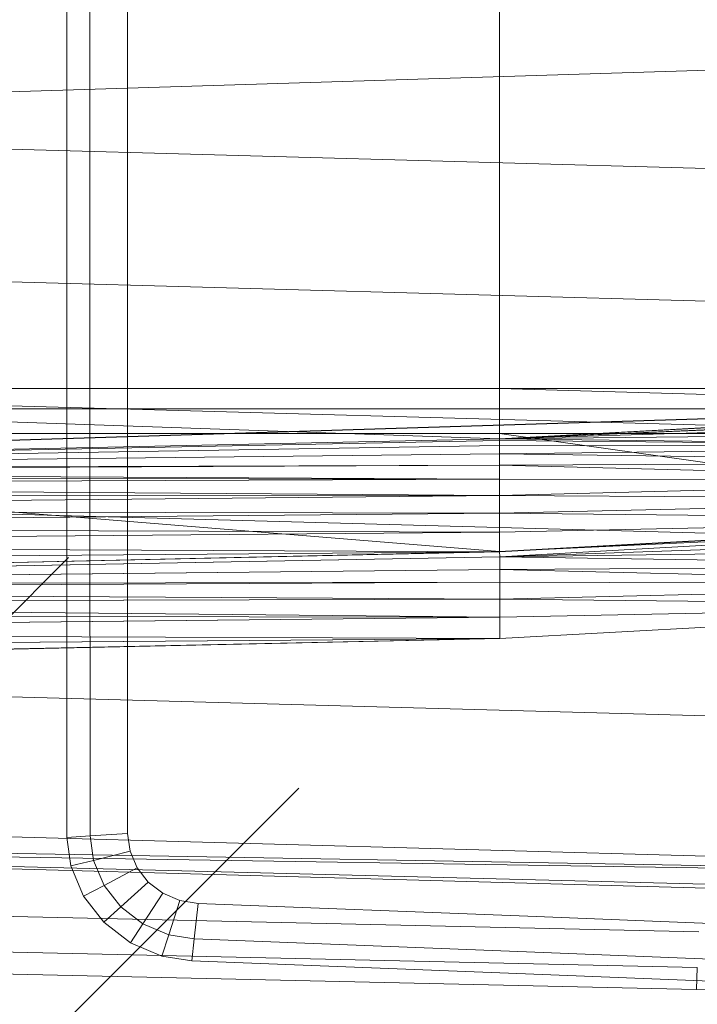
# Model space of a CAD drawing. Header units: metres. Extents: x 397.7 to 427.5, y 12.7 to 28.4.
# Tile 88 of 128: x 407.744 to 407.874, y 27.046 to 27.235. Entities that reach past the tile are written whole.
import ezdxf

# ---------------------------------------------------------------- set-up
doc = ezdxf.new("R2010")
doc.units = ezdxf.units.M
doc.layers.add('A-DETL-____-MBND', color=7, linetype='Continuous', lineweight=18)
doc.layers.add('A-DETL-GENF-OTLN', color=7, linetype='Continuous', lineweight=18)

# ---------------------------------------------------------------- blocks, each defined once
blk = doc.blocks.new('Family - Inodor P5-151237-08_ENLLUMENAT_P5')
at = {"layer": 'A-DETL-____-MBND', "color": 253, "true_color": 0xaaaaaa}
for p, q in [((0.19876, 0.12377), (0.19876, 0.27623)), ((0.19876, 0.12377), (0.19876, 0.27623)), ((0.2032, 0.12377), (0.2032, 0.27623)), ((0.2032, 0.12377), (0.2032, 0.27623)), ((0.2104, 0.27622), (0.2104, 0.12377)), ((0.2104, 0.27622), (0.2104, 0.12377)), ((0.2104, 0.27622), (0.2104, 0.12377)), ((0.2104, 0.12377), (0.2104, 0.27622)), ((0.28176, 0.13288), (0.28176, 0.26697)), ((0.28176, 0.13288), (0.28176, 0.26697)), ((0.28176, 0.26697), (0.28176, 0.13288)), ((0.28176, 0.13288), (0.28176, 0.26697)), ((0.51095, 0.19991), (0.00127, 0.18393)), ((0.51095, 0.16986), (0.00127, 0.18393)), ((0.51095, 0.14444), (0.00127, 0.15852)), ((0.51095, 0.12067), (0.00127, 0.13475)), ((0.52327, 0.1334), (0.00127, 0.11723)), ((0.28176, 0.13288), (0.00186, 0.13288)), ((0.28176, 0.13288), (0.00186, 0.13288)), ((0.28176, 0.12326), (0.00186, 0.13288)), ((0.28176, 0.12326), (0.00186, 0.13288)), ((0.00186, 0.13288), (0.28176, 0.13288)), ((0.28176, 0.13288), (0.00186, 0.13288)), ((0.00187, 0.11726), (0.52327, 0.1334)), ((0.00187, 0.11726), (0.52327, 0.1334)), ((0.00187, 0.11726), (0.51154, 0.13288)), ((0.00187, 0.11726), (0.51154, 0.13288)), ((0.39665, 0.13288), (0.28176, 0.13288)), ((0.28176, 0.13288), (0.28176, 0.12326)), ((0.39665, 0.1296), (0.28176, 0.13288)), ((0.39665, 0.13288), (0.28176, 0.13288)), ((0.39665, 0.1296), (0.28176, 0.13288)), ((0.28176, 0.12326), (0.28176, 0.13288)), ((0.28176, 0.12326), (0.51154, 0.13288)), ((0.28176, 0.12326), (0.51154, 0.13288)), ((0.28176, 0.13288), (0.39665, 0.13288)), ((0.28176, 0.13288), (0.28176, 0.12899)), ((0.39665, 0.13288), (0.28176, 0.13288)), ((0.28176, 0.12899), (0.28176, 0.13288)), ((0.00186, 0.12899), (0.28176, 0.12899)), ((0.28176, 0.12899), (0.00186, 0.12899)), ((0.39665, 0.1296), (0.28176, 0.12326)), ((0.28176, 0.12326), (0.39665, 0.1296)), ((0.28176, 0.12326), (0.39665, 0.1296)), ((0.28176, 0.12326), (0.39665, 0.1296)), ((0.39665, 0.12929), (0.28176, 0.12326)), ((0.28176, 0.12326), (0.39665, 0.12929)), ((0.28176, 0.12899), (0.39665, 0.12899)), ((0.28176, 0.12899), (0.28176, 0.12431)), ((0.39665, 0.12899), (0.28176, 0.12899)), ((0.28176, 0.12431), (0.28176, 0.12899)), ((0.39665, 0.12831), (0.28176, 0.12326)), ((0.28176, 0.12326), (0.39665, 0.12831)), ((0.39665, 0.12671), (0.28176, 0.12326)), ((0.28176, 0.12326), (0.39665, 0.12671)), ((0.00186, 0.12431), (0.28176, 0.12431)), ((0.28176, 0.12431), (0.00186, 0.12431)), ((0.28175, 0.10165), (0.00186, 0.12431)), ((0.28175, 0.10165), (0.00186, 0.12431)), ((0.28176, 0.12326), (0.00187, 0.11726)), ((0.00187, 0.11726), (0.28176, 0.12326)), ((0.00187, 0.11726), (0.28176, 0.12326)), ((0.00187, 0.11726), (0.28176, 0.12326)), ((0.28176, 0.12295), (0.00187, 0.11726)), ((0.00187, 0.11726), (0.28176, 0.12295)), ((0.1988, 0.04683), (0.19876, 0.12377)), ((0.1988, 0.04683), (0.19876, 0.12377)), ((0.20325, 0.0471), (0.2032, 0.12377)), ((0.20325, 0.0471), (0.2032, 0.12377)), ((0.2104, 0.12377), (0.21044, 0.04754)), ((0.2104, 0.12377), (0.21044, 0.04754)), ((0.2104, 0.12377), (0.21044, 0.04754)), ((0.21044, 0.04754), (0.2104, 0.12377)), ((0.28176, 0.12431), (0.28175, 0.10165)), ((0.28175, 0.10165), (0.28176, 0.12431)), ((0.39665, 0.12454), (0.28176, 0.12326)), ((0.28176, 0.12326), (0.39665, 0.12454)), ((0.28176, 0.12431), (0.39665, 0.12431)), ((0.39665, 0.12431), (0.28176, 0.12431)), ((0.39665, 0.10799), (0.28176, 0.12431)), ((0.39665, 0.10799), (0.28176, 0.12431)), ((0.39665, 0.12186), (0.28176, 0.12326)), ((0.39665, 0.12186), (0.28176, 0.12326)), ((0.28176, 0.12295), (0.28176, 0.12326)), ((0.28176, 0.12295), (0.28176, 0.12326)), ((0.39665, 0.12186), (0.28176, 0.12295)), ((0.39665, 0.12186), (0.28176, 0.12295)), ((0.28176, 0.12197), (0.28176, 0.12295)), ((0.28176, 0.12197), (0.28176, 0.12295)), ((0.28176, 0.12197), (0.00187, 0.11726)), ((0.00187, 0.11726), (0.28176, 0.12197)), ((0.39665, 0.12186), (0.28176, 0.12197)), ((0.39665, 0.12186), (0.28176, 0.12197)), ((0.28176, 0.12037), (0.28176, 0.12197)), ((0.28176, 0.12037), (0.28176, 0.12197)), ((0.39665, 0.12186), (0.28176, 0.12037)), ((0.28176, 0.12037), (0.39665, 0.12186)), ((0.28176, 0.12037), (0.00187, 0.11726)), ((0.00187, 0.11726), (0.28176, 0.12037)), ((0.39665, 0.11876), (0.28176, 0.12037)), ((0.39665, 0.11876), (0.28176, 0.12037)), ((0.28176, 0.11819), (0.28176, 0.12037)), ((0.28176, 0.11819), (0.28176, 0.12037)), ((0.28176, 0.11819), (0.00187, 0.11726)), ((0.00187, 0.11694), (0.28176, 0.11819)), ((0.00187, 0.11726), (0.28176, 0.11819)), ((0.00187, 0.11694), (0.28176, 0.11819)), ((0.39665, 0.11876), (0.28176, 0.11819)), ((0.28176, 0.11819), (0.39665, 0.11876)), ((0.39665, 0.11533), (0.28176, 0.11819)), ((0.28176, 0.11552), (0.28176, 0.11819)), ((0.39665, 0.11533), (0.28176, 0.11819)), ((0.28176, 0.11552), (0.28176, 0.11819)), ((0.28176, 0.11552), (0.00187, 0.11694)), ((0.28176, 0.11552), (0.00187, 0.11694)), ((0.28176, 0.11552), (0.00187, 0.11596)), ((0.28176, 0.11552), (0.00187, 0.11596)), ((0.28176, 0.11552), (0.00187, 0.11436)), ((0.00187, 0.11436), (0.28176, 0.11552)), ((0.39665, 0.11533), (0.28176, 0.11552)), ((0.39665, 0.11533), (0.28176, 0.11552)), ((0.28176, 0.11242), (0.28176, 0.11552)), ((0.28176, 0.11242), (0.28176, 0.11552)), ((0.39665, 0.11533), (0.28176, 0.11242)), ((0.28176, 0.11242), (0.39665, 0.11533)), ((0.51095, 0.09991), (0.00127, 0.11399)), ((0.28176, 0.11242), (0.00187, 0.11436)), ((0.28176, 0.11242), (0.00187, 0.11436)), ((0.28176, 0.11242), (0.00187, 0.11219)), ((0.00187, 0.10951), (0.28176, 0.11242)), ((0.00187, 0.11219), (0.28176, 0.11242)), ((0.00187, 0.10951), (0.28176, 0.11242)), ((0.39665, 0.11167), (0.28176, 0.11242)), ((0.39665, 0.11167), (0.28176, 0.11242)), ((0.28176, 0.10898), (0.28176, 0.11242)), ((0.28176, 0.10898), (0.28176, 0.11242)), ((0.39665, 0.11167), (0.28176, 0.10898)), ((0.28176, 0.10898), (0.39665, 0.11167)), ((0.28176, 0.10898), (0.00187, 0.10951)), ((0.28176, 0.10898), (0.00187, 0.10951)), ((0.28176, 0.10898), (0.00187, 0.10641)), ((0.00187, 0.10641), (0.28176, 0.10898)), ((0.39665, 0.10799), (0.28175, 0.10165)), ((0.28175, 0.10165), (0.39665, 0.10799)), ((0.39665, 0.1079), (0.28176, 0.10898)), ((0.39665, 0.1079), (0.28176, 0.10898)), ((0.28176, 0.10533), (0.28176, 0.10898)), ((0.28176, 0.10533), (0.28176, 0.10898)), ((0.39665, 0.1079), (0.28176, 0.10533)), ((0.28176, 0.10156), (0.39665, 0.1079)), ((0.28176, 0.10533), (0.39665, 0.1079)), ((0.28176, 0.10533), (0.00187, 0.10641)), ((0.28176, 0.10533), (0.00187, 0.10641)), ((0.3967, 0.10699), (0.28175, 0.10165)), ((0.28175, 0.10165), (0.3967, 0.10699)), ((0.28181, 0.10065), (0.3967, 0.10699)), ((0.28181, 0.10065), (0.3967, 0.10699)), ((0.28176, 0.10533), (0.00187, 0.10298)), ((0.00187, 0.10298), (0.28176, 0.10533)), ((0.28176, 0.10156), (0.28176, 0.10533)), ((0.28176, 0.10156), (0.28176, 0.10533)), ((0.3967, 0.10454), (0.28181, 0.10065)), ((0.28181, 0.10065), (0.3967, 0.10454)), ((0.28176, 0.10156), (0.00187, 0.10298)), ((0.28176, 0.10156), (0.00187, 0.10298)), ((0.3967, 0.1021), (0.28181, 0.10065)), ((0.28181, 0.10065), (0.3967, 0.1021)), ((0.28176, 0.10156), (0.00127, 0.09542)), ((0.28176, 0.10156), (0.00187, 0.09932)), ((0.00187, 0.09555), (0.28176, 0.10156)), ((0.00187, 0.09932), (0.28176, 0.10156)), ((0.00187, 0.09555), (0.28176, 0.10156)), ((0.28175, 0.10165), (0.00192, 0.09531)), ((0.00192, 0.09531), (0.28175, 0.10165)), ((0.28181, 0.10065), (0.00192, 0.09531)), ((0.00192, 0.09531), (0.28181, 0.10065)), ((0.28181, 0.10065), (0.28175, 0.10165)), ((0.28181, 0.10065), (0.28175, 0.10165)), ((0.3967, 0.09882), (0.28181, 0.10065)), ((0.3967, 0.09882), (0.28181, 0.10065)), ((0.28181, 0.0982), (0.28181, 0.10065)), ((0.28181, 0.0982), (0.28181, 0.10065)), ((0.28181, 0.0982), (0.00192, 0.09531)), ((0.00192, 0.09531), (0.28181, 0.0982)), ((0.3967, 0.09882), (0.28181, 0.0982)), ((0.28181, 0.0982), (0.3967, 0.09882)), ((0.3967, 0.0954), (0.28181, 0.0982)), ((0.3967, 0.0954), (0.28181, 0.0982)), ((0.28181, 0.09576), (0.28181, 0.0982)), ((0.28181, 0.09576), (0.28181, 0.0982)), ((0.28181, 0.09576), (0.00192, 0.09531)), ((0.00192, 0.09431), (0.28181, 0.09576)), ((0.00192, 0.09531), (0.28181, 0.09576)), ((0.00192, 0.09431), (0.28181, 0.09576)), ((0.3967, 0.0954), (0.28181, 0.09576)), ((0.3967, 0.0954), (0.28181, 0.09576)), ((0.28181, 0.09248), (0.28181, 0.09576)), ((0.28181, 0.09248), (0.28181, 0.09576)), ((0.3967, 0.0954), (0.28181, 0.09248)), ((0.28181, 0.09248), (0.3967, 0.0954)), ((0.28181, 0.09248), (0.00192, 0.09431)), ((0.28181, 0.09248), (0.00192, 0.09431)), ((0.28181, 0.09248), (0.00192, 0.09185)), ((0.00192, 0.09185), (0.28181, 0.09248)), ((0.28181, 0.08906), (0.00192, 0.09185)), ((0.28181, 0.08906), (0.00192, 0.09185)), ((0.39671, 0.09131), (0.28181, 0.09248)), ((0.28181, 0.08906), (0.28181, 0.09248)), ((0.39671, 0.09131), (0.28181, 0.09248)), ((0.28181, 0.08906), (0.28181, 0.09248)), ((0.39671, 0.09131), (0.28181, 0.08906)), ((0.28181, 0.08497), (0.39671, 0.09131)), ((0.28181, 0.08906), (0.39671, 0.09131)), ((0.28181, 0.08906), (0.00192, 0.08942)), ((0.28181, 0.08906), (0.00192, 0.08942)), ((0.28181, 0.08906), (0.00192, 0.08614)), ((0.00192, 0.08614), (0.28181, 0.08906)), ((0.28181, 0.08497), (0.28181, 0.08906)), ((0.28181, 0.08497), (0.28181, 0.08906)), ((0.28181, 0.08497), (0.00192, 0.08614)), ((0.28181, 0.08497), (0.00192, 0.08614)), ((0.28181, 0.08497), (0.00127, 0.07882)), ((0.28181, 0.08497), (0.00192, 0.08272)), ((0.00192, 0.07896), (0.28181, 0.08497)), ((0.00192, 0.08272), (0.28181, 0.08497)), ((0.00192, 0.07896), (0.28181, 0.08497)), ((0.51095, 0.06488), (0.00127, 0.07896)), ((0.51095, 0.03799), (0.00127, 0.05207)), ((0.21044, 0.04754), (0.20325, 0.0471)), ((0.20325, 0.0471), (0.21044, 0.04754)), ((0.21044, 0.04754), (0.2109, 0.04416)), ((0.21044, 0.04754), (0.2109, 0.04416)), ((0.21044, 0.04754), (0.2109, 0.04416)), ((0.2109, 0.04416), (0.21044, 0.04754)), ((0.51095, 0.03799), (0.00127, 0.04712)), ((0.51095, 0.03799), (0.00127, 0.04594)), ((0.51095, 0.03305), (0.00127, 0.04594)), ((0.51095, 0.03186), (0.00127, 0.04594)), ((0.20325, 0.0471), (0.1988, 0.04683)), ((0.1988, 0.04683), (0.20325, 0.0471)), ((0.19954, 0.04135), (0.1988, 0.04683)), ((0.19954, 0.04135), (0.1988, 0.04683)), ((0.20388, 0.04242), (0.20325, 0.0471)), ((0.20388, 0.04242), (0.20325, 0.0471)), ((0.2109, 0.04416), (0.20388, 0.04242)), ((0.20388, 0.04242), (0.2109, 0.04416)), ((0.2109, 0.04416), (0.21224, 0.041)), ((0.2109, 0.04416), (0.21224, 0.041)), ((0.2109, 0.04416), (0.21224, 0.041)), ((0.21224, 0.041), (0.2109, 0.04416)), ((0.20388, 0.04242), (0.19954, 0.04135)), ((0.19954, 0.04135), (0.20388, 0.04242)), ((0.20591, 0.03763), (0.20388, 0.04242)), ((0.20591, 0.03763), (0.20388, 0.04242)), ((0.20199, 0.03555), (0.19954, 0.04135)), ((0.20199, 0.03555), (0.19954, 0.04135)), ((0.21224, 0.041), (0.20591, 0.03763)), ((0.20591, 0.03763), (0.21224, 0.041)), ((0.21224, 0.041), (0.21437, 0.03826)), ((0.21224, 0.041), (0.21437, 0.03826)), ((0.21224, 0.041), (0.21437, 0.03826)), ((0.21437, 0.03826), (0.21224, 0.041)), ((0.21437, 0.03826), (0.20914, 0.03349)), ((0.20914, 0.03349), (0.21437, 0.03826)), ((0.21437, 0.03826), (0.21716, 0.03612)), ((0.21437, 0.03826), (0.21716, 0.03612)), ((0.21437, 0.03826), (0.21716, 0.03612)), ((0.21716, 0.03612), (0.21437, 0.03826)), ((0.20591, 0.03763), (0.20199, 0.03555)), ((0.20199, 0.03555), (0.20591, 0.03763)), ((0.20914, 0.03349), (0.20591, 0.03763)), ((0.20914, 0.03349), (0.20591, 0.03763)), ((0.21716, 0.03612), (0.21337, 0.03025)), ((0.21337, 0.03025), (0.21716, 0.03612)), ((0.21716, 0.03612), (0.22043, 0.03472)), ((0.21716, 0.03612), (0.22043, 0.03472)), ((0.21716, 0.03612), (0.22043, 0.03472)), ((0.22043, 0.03472), (0.21716, 0.03612)), ((0.00056, 0.03582), (0.31998, 0.0287)), ((0.00056, 0.03582), (0.31998, 0.0287)), ((0.2059, 0.03054), (0.20199, 0.03555)), ((0.2059, 0.03054), (0.20199, 0.03555)), ((0.22043, 0.03472), (0.21832, 0.02813)), ((0.21832, 0.02813), (0.22043, 0.03472)), ((0.22043, 0.03472), (0.22397, 0.03415)), ((0.22043, 0.03472), (0.22397, 0.03415)), ((0.22043, 0.03472), (0.22397, 0.03415)), ((0.22397, 0.03415), (0.22043, 0.03472)), ((0.22397, 0.03415), (0.22322, 0.02734)), ((0.22322, 0.02734), (0.22397, 0.03415)), ((0.22397, 0.03415), (0.28722, 0.03169)), ((0.22397, 0.03415), (0.28722, 0.03169)), ((0.22397, 0.03415), (0.28722, 0.03169)), ((0.28722, 0.03169), (0.22397, 0.03415)), ((0.20914, 0.03349), (0.2059, 0.03054)), ((0.2059, 0.03054), (0.20914, 0.03349)), ((0.21337, 0.03025), (0.20914, 0.03349)), ((0.21337, 0.03025), (0.20914, 0.03349)), ((0.21102, 0.02662), (0.2059, 0.03054)), ((0.21102, 0.02662), (0.2059, 0.03054)), ((0.21337, 0.03025), (0.21102, 0.02662)), ((0.21102, 0.02662), (0.21337, 0.03025)), ((0.21832, 0.02813), (0.21337, 0.03025)), ((0.21832, 0.02813), (0.21337, 0.03025)), ((0.28722, 0.03169), (0.41372, 0.02678)), ((0.28722, 0.03169), (0.41372, 0.02678)), ((0.28722, 0.03169), (0.41372, 0.02678)), ((0.41372, 0.02678), (0.28722, 0.03169)), ((0.00022, 0.02899), (0.31971, 0.02187)), ((0.00022, 0.02899), (0.31971, 0.02187)), ((0.21701, 0.02405), (0.21102, 0.02662)), ((0.21701, 0.02405), (0.21102, 0.02662)), ((0.21832, 0.02813), (0.21701, 0.02405)), ((0.21701, 0.02405), (0.21832, 0.02813)), ((0.22322, 0.02734), (0.21832, 0.02813)), ((0.22322, 0.02734), (0.21832, 0.02813)), ((0.22322, 0.02734), (0.22275, 0.02313)), ((0.22275, 0.02313), (0.22322, 0.02734)), ((0.28693, 0.02486), (0.22322, 0.02734)), ((0.28693, 0.02486), (0.22322, 0.02734)), ((0, 0.02477), (0.31954, 0.01764)), ((0, 0.02477), (0.31954, 0.01764)), ((0.41343, 0.01995), (0.28693, 0.02486)), ((0.41343, 0.01995), (0.28693, 0.02486)), ((0.22275, 0.02313), (0.21701, 0.02405)), ((0.22275, 0.02313), (0.21701, 0.02405)), ((0.28674, 0.02064), (0.22275, 0.02313)), ((0.28674, 0.02064), (0.22275, 0.02313)), ((0.31971, 0.02187), (0.31954, 0.01764)), ((0.31954, 0.01764), (0.31971, 0.02187)), ((0.41325, 0.01573), (0.28674, 0.02064)), ((0.41325, 0.01573), (0.28674, 0.02064)), ((0.31954, 0.01764), (0.47654, 0.01351)), ((0.31954, 0.01764), (0.47654, 0.01351))]:
    blk.add_line(p, q, dxfattribs=at)
blk = doc.blocks.new('LONDR55-XX_ZZ-ARQ-CAA-M3D-Londres55_ifc-1-08_ENLLUMENAT_P5')
at = {"layer": 'A-DETL-____-MBND', "color": 253, "lineweight": 18, "true_color": 0xaaaaaa}
blk.add_blockref('Family - Inodor P5-151237-08_ENLLUMENAT_P5', (407.55454, 27.03126), dxfattribs=at)
blk = doc.blocks.new('ZYR_06_01 Detector Presència Paret - Detector 90º-841973-08_ENLLUMENAT_P5')
at = {"layer": 'A-DETL-GENF-OTLN', "color": 92, "true_color": 0x00c400}
for p, q in [((-0.0625, 0.275), (-0.0625, 0.365)), ((0, 0.275), (0, 0.365))]:
    blk.add_line(p, q, dxfattribs=at)

msp = doc.modelspace()

# ---------------------------------------------------------------- block references
at = {"lineweight": 5}
msp.add_blockref('LONDR55-XX_ZZ-ARQ-CAA-M3D-Londres55_ifc-1-08_ENLLUMENAT_P5', (0, 0), dxfattribs=at)
at = {"layer": 'A-DETL-GENF-OTLN', "color": 92, "true_color": 0x00c400, "rotation": 315.0000000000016}
msp.add_blockref('ZYR_06_01 Detector Presència Paret - Detector 90º-841973-08_ENLLUMENAT_P5', (407.53973, 26.82946), dxfattribs=at)

doc.saveas('drawing.dxf')
